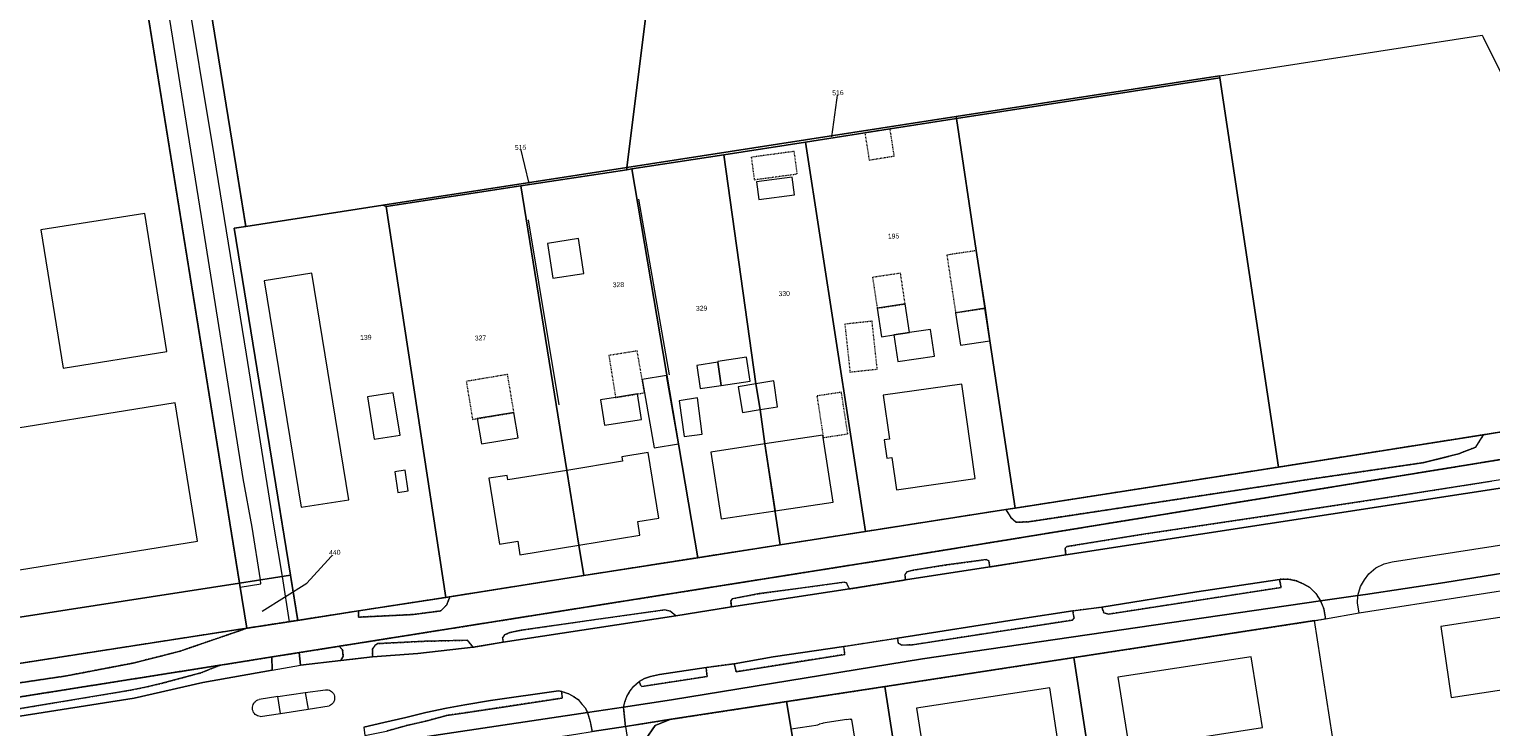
# Model space of a CAD drawing. Header units: millimetres. Extents: x -191 to 81095, y -508122 to 28741.
# Tile 235 of 251: x 5939 to 6148, y 9924 to 10024. Entities that reach past the tile are written whole.
import ezdxf

# ---------------------------------------------------------------- set-up
doc = ezdxf.new("R2010")
doc.units = ezdxf.units.MM
for name, pattern in [('VE22-087 DB - VST Hervest-Dorsten ALK VA2736$0$1', [0]), ('VE22-087 DB - VST Hervest-Dorsten ALK VA2736$0$2', [0.16, 0.06, -0.1]), ('VE22-087 DB - VST Hervest-Dorsten ALK VA2736$0$3', [0.26, 0.11, -0.15])]:
    doc.linetypes.add(name, pattern=pattern)
for name, color, linetype, lineweight in [('VE22-087 DB - VST Hervest-Dorsten ALK VA2736$0$AX_Flurstueck', 9, 'VE22-087 DB - VST Hervest-Dorsten ALK VA2736$0$1', 18), ('VE22-087 DB - VST Hervest-Dorsten ALK VA2736$0$AX_Gebaeude', 7, 'VE22-087 DB - VST Hervest-Dorsten ALK VA2736$0$1', 18), ('VE22-087 DB - VST Hervest-Dorsten ALK VA2736$0$AX_IndustrieUndGewerbeflaeche', 7, 'VE22-087 DB - VST Hervest-Dorsten ALK VA2736$0$1', 18), ('VE22-087 DB - VST Hervest-Dorsten ALK VA2736$0$AX_SonstigesBauwerkOderSonstigeEinrichtung', 7, 'VE22-087 DB - VST Hervest-Dorsten ALK VA2736$0$1', 18), ('VE22-087 DB - VST Hervest-Dorsten ALK VA2736$0$AX_Strassenverkehr', 7, 'VE22-087 DB - VST Hervest-Dorsten ALK VA2736$0$1', 18), ('VE22-087 DB - VST Hervest-Dorsten ALK VA2736$0$AX_Strassenverkehrsanlage', 7, 'VE22-087 DB - VST Hervest-Dorsten ALK VA2736$0$1', 18), ('VE22-087 DB - VST Hervest-Dorsten ALK VA2736$0$AX_Vegetationsmerkmal', 7, 'VE22-087 DB - VST Hervest-Dorsten ALK VA2736$0$1', 18), ('VE22-087 DB - VST Hervest-Dorsten ALK VA2736$0$AX_Weg', 7, 'VE22-087 DB - VST Hervest-Dorsten ALK VA2736$0$1', 18), ('VE22-087 DB - VST Hervest-Dorsten ALK VA2736$0$AX_Wohnbauflaeche', 7, 'VE22-087 DB - VST Hervest-Dorsten ALK VA2736$0$1', 18), ('VE22-087 DB - VST Hervest-Dorsten ALK VA2736$0$Flurgrenzen', 9, 'VE22-087 DB - VST Hervest-Dorsten ALK VA2736$0$1', 18)]:
    doc.layers.add(name, color=color, linetype=linetype, lineweight=lineweight)
doc.layers.add('XREF ALK Kataster', color=251, linetype='Continuous')
doc.styles.add('VE22-087 DB - VST Hervest-Dorsten ALK VA2736$0$0', font='arial.ttf')

# ---------------------------------------------------------------- blocks, each defined once
blk = doc.blocks.new('VE22-087 DB - VST Hervest-Dorsten ALK VA2736')
at = {"layer": 'VE22-087 DB - VST Hervest-Dorsten ALK VA2736$0$AX_Flurstueck', "linetype": 'VE22-087 DB - VST Hervest-Dorsten ALK VA2736$0$1', "lineweight": 13, "ltscale": 0.5}
for points in [[(5937.44, 10094.8, 0), (5937.14, 10090.24, 0), (5937.91, 10085.71, 0), (5939.77, 10081.51, 0), (5941.68, 10078.49, 0), (5944.3, 10076.04, 0), (5947.45, 10072.9, 0), (5949.09, 10068.79, 0), (5953.67, 10040.28, 0), (5969.12, 9944.24, 0), (5976.41, 9945.37, 0), (5968.36, 9995.05, 0), (5970, 9995.31, 0), (5962.5, 10041.87, 0), (5954.5, 10091.62, 0)], [(6028.01, 10079.05, 0), (6026.79, 10077.28, 0), (6026.14, 10075.39, 0), (6024.91, 10069.13, 0), (6025.04, 10067.46, 0), (6028.94, 10055.68, 0), (6029.34, 10055.05, 0), (6030.86, 10053.26, 0), (6029.86, 10046.47, 0), (6024.55, 10003.75, 0), (6071.64, 10011.02, 0), (6109.35, 10016.84, 0), (6146.93, 10022.65, 0), (6147.04, 10022.4, 0), (6161.59, 9993.12, 0), (6165.38, 9968.36, 0), (6176.38, 9970.08, 0), (6172.14, 10024.38, 0), (6160.81, 10042.39, 0), (6156.29, 10049.58, 0), (6157.4, 10054.45, 0), (6156.26, 10054.69, 0), (6135.83, 10058.57, 0)], [(6011.96, 10049.82, 0), (5962.5, 10041.87, 0), (5970, 9995.31, 0), (5989.61, 9998.35, 0), (6024.55, 10003.75, 0), (6029.86, 10046.47, 0)], [(5953.67, 10040.28, 0), (5922.88, 10035.32, 0), (5907.51, 10026.66, 0), (5905.63, 10025.6, 0), (5907.59, 10022.08, 0), (5866.39, 9999.19, 0), (5873.96, 9983.96, 0), (5891.29, 9949.08, 0), (5899.1, 9933.43, 0), (5969.12, 9944.24, 0)], [(6109.35, 10016.84, 0), (6071.64, 10011.02, 0), (6071.68, 10010.73, 0), (6109.37, 10016.57, 0)], [(6071.68, 10010.73, 0), (6074.53, 9991.83, 0), (6075.78, 9983.58, 0), (6076.48, 9978.92, 0), (6080.09, 9954.97, 0), (6117.78, 9960.85, 0), (6109.37, 10016.57, 0)], [(6071.64, 10011.02, 0), (6024.55, 10003.75, 0), (6024.51, 10003.41, 0), (6025.27, 10003.53, 0), (6038.39, 10005.56, 0), (6050.1, 10007.36, 0), (6058.59, 10008.69, 0), (6062.19, 10009.25, 0), (6071.68, 10010.73, 0)], [(6080.09, 9954.97, 0), (6076.48, 9978.92, 0), (6075.78, 9983.58, 0), (6074.53, 9991.83, 0), (6071.68, 10010.73, 0), (6062.19, 10009.25, 0), (6058.59, 10008.69, 0), (6050.1, 10007.36, 0), (6058.68, 9951.63, 0), (6078.76, 9954.77, 0)], [(6043, 9972.76, 0), (6043.6, 9969.08, 0), (6044.3, 9964.17, 0), (6046.48, 9949.71, 0), (6058.68, 9951.63, 0), (6050.1, 10007.36, 0), (6038.39, 10005.56, 0)], [(6044.3, 9964.17, 0), (6043.6, 9969.08, 0), (6043, 9972.76, 0), (6038.39, 10005.56, 0), (6025.27, 10003.53, 0), (6034.7, 9947.89, 0), (6046.48, 9949.71, 0)], [(6024.55, 10003.75, 0), (5989.61, 9998.35, 0), (5990.09, 9998.13, 0), (6009.37, 10001.11, 0), (6024.51, 10003.41, 0)], [(6025.27, 10003.53, 0), (6024.51, 10003.41, 0), (6009.37, 10001.11, 0), (6015.93, 9960.38, 0), (6017.66, 9949.67, 0), (6018.36, 9945.32, 0), (6034.7, 9947.89, 0)], [(6017.66, 9949.67, 0), (6015.93, 9960.38, 0), (6009.37, 10001.11, 0), (5990.09, 9998.13, 0), (5998.65, 9942.2, 0), (5999.22, 9942.29, 0), (6018.36, 9945.32, 0)], [(5989.61, 9998.35, 0), (5970, 9995.31, 0), (5968.36, 9995.05, 0), (5976.41, 9945.37, 0), (5977.45, 9938.92, 0), (5986.16, 9940.27, 0), (5998.65, 9942.2, 0), (5990.09, 9998.13, 0)], [(5976.41, 9945.37, 0), (5969.12, 9944.24, 0), (5970.16, 9937.79, 0), (5977.45, 9938.92, 0)], [(5969.12, 9944.24, 0), (5899.1, 9933.43, 0), (5902.19, 9927.25, 0), (5970.16, 9937.79, 0)], [(6122.92, 9938.88, 0), (6088.47, 9933.59, 0), (6094.9, 9892.05, 0), (6129.35, 9897.39, 0)], [(6088.47, 9933.59, 0), (6061.43, 9929.44, 0), (6067.88, 9887.86, 0), (6094.9, 9892.05, 0)], [(6061.43, 9929.44, 0), (6047.4, 9927.29, 0), (6048.03, 9923.34, 0), (6049.57, 9913.92, 0), (6051.31, 9902.86, 0), (6051.87, 9898.87, 0), (6054.63, 9899.29, 0), (6056.69, 9886.38, 0), (6067.88, 9887.86, 0)], [(6047.4, 9927.29, 0), (6030.85, 9924.76, 0), (6028.6, 9923.87, 0), (6027.18, 9921.86, 0), (6026.95, 9919.39, 0), (6030.55, 9896.53, 0), (6049.15, 9898.46, 0), (6049.28, 9898.48, 0), (6051.87, 9898.87, 0), (6051.31, 9902.86, 0), (6049.57, 9913.92, 0), (6048.03, 9923.34, 0)]]:
    blk.add_polyline3d(points, close=True, dxfattribs=at)
for points in [[(6053.87, 10008.12, 0), (6054.73, 10014.43, 0)], [(6010.57, 10001.44, 0), (6009.32, 10006.61, 0)], [(6151.16, 9966.12, 0), (6147.11, 9965.48, 0), (6117.78, 9960.85, 0), (6080.09, 9954.97, 0), (6078.76, 9954.77, 0), (6058.68, 9951.63, 0), (6046.48, 9949.71, 0), (6034.7, 9947.89, 0), (6018.36, 9945.32, 0), (5999.22, 9942.29, 0), (5998.65, 9942.2, 0), (5986.16, 9940.27, 0), (5977.45, 9938.92, 0), (5970.16, 9937.79, 0), (5902.19, 9927.25, 0), (5908.03, 9926.01, 0), (5915.46, 9924.44, 0), (5966.33, 9932.5, 0), (5973.74, 9933.68, 0), (5977.66, 9934.3, 0), (5983.37, 9935.21, 0), (6063.14, 9947.86, 0), (6188.55, 9968.29, 0)], [(6188.55, 9968.29, 0), (6063.14, 9947.86, 0), (5983.37, 9935.21, 0), (5977.66, 9934.3, 0), (5973.74, 9933.68, 0), (5966.33, 9932.5, 0), (5915.46, 9924.44, 0), (5764.61, 9902.39, 0), (5740.3, 9898.61, 0)], [(5684.62, 9874.38, 0), (5767.17, 9887.06, 0), (5857.8, 9900.94, 0), (5863.64, 9901.84, 0), (5888.77, 9905.68, 0), (5991.83, 9921.67, 0), (6018.91, 9925.74, 0), (6024.06, 9926.51, 0), (6030.92, 9927.54, 0), (6066.82, 9933.4, 0), (6123.78, 9941.7, 0), (6129.12, 9942.48, 0), (6130.22, 9942.64, 0), (6141.59, 9944.35, 0), (6203.21, 9954.25, 0)], [(6203.21, 9954.25, 0), (6141.59, 9944.35, 0), (6130.22, 9942.64, 0), (6129.12, 9942.48, 0), (6123.78, 9941.7, 0), (6066.82, 9933.4, 0), (6030.92, 9927.54, 0), (6024.06, 9926.51, 0), (6018.91, 9925.74, 0), (5991.83, 9921.67, 0), (5888.77, 9905.68, 0), (5863.64, 9901.84, 0), (5857.8, 9900.94, 0), (5767.17, 9887.06, 0), (5684.62, 9874.38, 0)], [(5932.05, 9909.43, 0), (5943.03, 9911.13, 0), (5958.93, 9913.6, 0), (5973.62, 9915.88, 0), (5975.58, 9916.18, 0), (5977.41, 9916.45, 0), (5981.54, 9917.05, 0), (5995.47, 9919.27, 0), (6003.39, 9920.5, 0), (6011.91, 9921.83, 0), (6017.22, 9922.65, 0), (6019.58, 9923.01, 0), (6024.33, 9923.75, 0), (6026.11, 9924.02, 0), (6030.85, 9924.76, 0), (6047.4, 9927.29, 0), (6061.43, 9929.44, 0), (6088.47, 9933.59, 0), (6122.92, 9938.88, 0), (6124.49, 9939.15, 0), (6129.3, 9939.99, 0), (6130.82, 9940.25, 0), (6192.14, 9949.78, 0)], [(5972.37, 9940.23, 0), (5978.75, 9944.26, 0), (5982.75, 9948.65, 0)], [(6027.18, 9921.86, 0), (6028.6, 9923.87, 0), (6030.85, 9924.76, 0), (6026.11, 9924.02, 0), (6024.33, 9923.75, 0), (6019.58, 9923.01, 0)]]:
    blk.add_polyline3d(points, dxfattribs=at)
at = {"layer": 'VE22-087 DB - VST Hervest-Dorsten ALK VA2736$0$AX_Gebaeude', "color": 7, "linetype": 'VE22-087 DB - VST Hervest-Dorsten ALK VA2736$0$1', "lineweight": 13, "ltscale": 0.5}
for points in [[(6048.18, 10002.36, 0), (6043.09, 10001.7, 0), (6043.42, 9999.14, 0), (6048.51, 9999.8, 0)], [(5940.71, 9994.79, 0), (5943.89, 9975, 0), (5958.74, 9977.38, 0), (5955.56, 9997.17, 0)], [(6017.61, 9993.56, 0), (6013.16, 9992.87, 0), (6013.93, 9987.89, 0), (6018.38, 9988.58, 0)], [(5984.74, 9956.16, 0), (5979.48, 9988.59, 0), (5972.66, 9987.51, 0), (5977.96, 9955.12, 0)], [(6064.35, 9984.2, 0), (6060.35, 9983.6, 0), (6060.97, 9979.51, 0), (6062.74, 9979.77, 0), (6064.96, 9980.11, 0)], [(6075.77, 9983.58, 0), (6071.57, 9982.95, 0), (6072.27, 9978.29, 0), (6076.48, 9978.92, 0)], [(6067.98, 9980.56, 0), (6064.96, 9980.11, 0), (6062.74, 9979.77, 0), (6063.31, 9975.96, 0), (6068.55, 9976.75, 0)], [(6037.55, 9975.85, 0), (6034.53, 9975.4, 0), (6035.01, 9972.09, 0), (6038.03, 9972.53, 0)], [(6041.66, 9976.58, 0), (6037.53, 9975.98, 0), (6037.55, 9975.85, 0), (6038.03, 9972.53, 0), (6042.17, 9973.14, 0)], [(6031.91, 9964.17, 0), (6030.21, 9973.96, 0), (6026.73, 9973.38, 0), (6027.06, 9971.48, 0), (6028.45, 9963.59, 0)], [(6043, 9972.76, 0), (6040.46, 9972.34, 0), (6041.06, 9968.67, 0), (6043.6, 9969.08, 0)], [(6046.11, 9969.49, 0), (6045.56, 9973.18, 0), (6043, 9972.76, 0), (6043.6, 9969.08, 0)], [(6074.37, 9959.21, 0), (6072.47, 9972.73, 0), (6061.22, 9971.15, 0), (6062.11, 9964.85, 0), (6061.34, 9964.74, 0), (6061.72, 9962.11, 0), (6062.47, 9962.21, 0), (6063.12, 9957.62, 0)], [(5992.09, 9965.43, 0), (5991.12, 9971.5, 0), (5987.41, 9970.91, 0), (5988.38, 9964.83, 0)], [(6026.05, 9971.32, 0), (6022.93, 9970.82, 0), (6020.77, 9970.47, 0), (6021.35, 9966.84, 0), (6026.63, 9967.69, 0)], [(6035.31, 9965.57, 0), (6034.65, 9970.75, 0), (6032.02, 9970.33, 0), (6032.74, 9965.21, 0)], [(5900.62, 9960.49, 0), (5903.82, 9940.7, 0), (5963.1, 9950.24, 0), (5959.92, 9970.03, 0)], [(6008.98, 9965.04, 0), (6008.38, 9968.66, 0), (6003.14, 9967.79, 0), (6003.73, 9964.18, 0)], [(6044.3, 9964.17, 0), (6036.57, 9963.01, 0), (6038.02, 9953.43, 0), (6045.74, 9954.6, 0)], [(6052.59, 9965.42, 0), (6044.3, 9964.17, 0), (6045.74, 9954.6, 0), (6054.06, 9955.85, 0), (6052.64, 9965.08, 0)], [(6029.09, 9953.54, 0), (6027.58, 9962.94, 0), (6023.81, 9962.33, 0), (6023.91, 9961.68, 0), (6015.93, 9960.38, 0), (6017.66, 9949.67, 0), (6026.4, 9951.1, 0), (6026.09, 9953.05, 0)], [(5991.32, 9960.19, 0), (5991.77, 9957.24, 0), (5993.26, 9957.46, 0), (5992.8, 9960.41, 0)], [(6007.5, 9959.01, 0), (6007.39, 9959.67, 0), (6004.8, 9959.26, 0), (6006.33, 9949.84, 0), (6008.92, 9950.26, 0), (6009.23, 9948.31, 0), (6017.66, 9949.67, 0), (6015.93, 9960.38, 0)], [(6161.61, 9930.8, 0), (6160.04, 9940.96, 0), (6140.99, 9938.04, 0), (6142.49, 9927.87, 0)], [(6113.87, 9933.69, 0), (6094.8, 9930.77, 0), (6096.39, 9920.64, 0), (6115.46, 9923.57, 0)], [(6082.57, 9919.13, 0), (6082.41, 9920.12, 0), (6086.36, 9920.72, 0), (6085.07, 9929.27, 0), (6066, 9926.35, 0), (6067.33, 9917.8, 0), (6071.3, 9918.4, 0), (6071.45, 9917.41, 0)], [(6052.06, 9924.02, 0), (6051.88, 9923.99, 0), (6051.89, 9923.93, 0), (6048.03, 9923.34, 0), (6049.57, 9913.92, 0), (6058.25, 9915.25, 0), (6056.71, 9924.74, 0), (6056.52, 9924.71, 0), (6056.51, 9924.77, 0), (6056, 9924.68, 0), (6055.99, 9924.74, 0), (6052.57, 9924.22, 0), (6052.58, 9924.16, 0), (6052.06, 9924.08, 0)]]:
    blk.add_polyline3d(points, close=True, dxfattribs=at)
at = {"layer": 'VE22-087 DB - VST Hervest-Dorsten ALK VA2736$0$AX_IndustrieUndGewerbeflaeche', "color": 253, "linetype": 'VE22-087 DB - VST Hervest-Dorsten ALK VA2736$0$1', "lineweight": 13, "ltscale": 0.5, "true_color": 0x999999}
blk.add_polyline3d([(5837.1, 10058.14, 0), (5859.11, 10013.85, 0), (5866.39, 9999.19, 0), (5873.96, 9983.96, 0), (5891.29, 9949.08, 0), (5899.1, 9933.43, 0), (5902.19, 9927.25, 0), (5970.16, 9937.79, 0), (5969.12, 9944.24, 0), (5953.67, 10040.28, 0)], dxfattribs=at)
at = {"layer": 'VE22-087 DB - VST Hervest-Dorsten ALK VA2736$0$AX_SonstigesBauwerkOderSonstigeEinrichtung', "color": 7, "linetype": 'VE22-087 DB - VST Hervest-Dorsten ALK VA2736$0$3', "lineweight": 13, "ltscale": 0.5}
for points in [[(6062.19, 10009.25, 0), (6058.59, 10008.69, 0), (6059.2, 10004.8, 0), (6062.8, 10005.37, 0)], [(6042.76, 10001.99, 0), (6048.92, 10002.82, 0), (6048.48, 10006.03, 0), (6042.33, 10005.2, 0)], [(6074.53, 9991.83, 0), (6070.32, 9991.2, 0), (6071.57, 9982.95, 0), (6075.77, 9983.58, 0)], [(6063.69, 9988.6, 0), (6059.69, 9988.01, 0), (6060.35, 9983.6, 0), (6064.35, 9984.2, 0)], [(6059.62, 9981.73, 0), (6055.72, 9981.31, 0), (6056.46, 9974.46, 0), (6060.36, 9974.88, 0)], [(6026.01, 9977.48, 0), (6021.96, 9976.83, 0), (6022.93, 9970.82, 0), (6026.05, 9971.32, 0), (6027.06, 9971.48, 0), (6026.73, 9973.38, 0)], [(6007.47, 9974.11, 0), (6001.56, 9973.12, 0), (6002.46, 9967.68, 0), (6003.14, 9967.79, 0), (6008.38, 9968.66, 0)], [(6055.23, 9971.56, 0), (6051.73, 9971.03, 0), (6052.59, 9965.42, 0), (6052.64, 9965.08, 0), (6056.15, 9965.62, 0)]]:
    blk.add_polyline3d(points, close=True, dxfattribs=at)
at = {"layer": 'VE22-087 DB - VST Hervest-Dorsten ALK VA2736$0$AX_Strassenverkehr', "color": 253, "linetype": 'VE22-087 DB - VST Hervest-Dorsten ALK VA2736$0$1', "lineweight": 13, "ltscale": 0.5, "true_color": 0x999999}
for points in [[(6190.04, 9966.86, 0), (6182.86, 9964.68, 0), (6178.83, 9963.61, 0), (6174.2, 9962.65, 0), (6169.9, 9962.04, 0), (6165.13, 9961.41, 0), (6148.29, 9958.86, 0), (6133.32, 9956.5, 0), (6116.65, 9953.96, 0), (6098.12, 9951.21, 0), (6087.49, 9949.48, 0), (6087.24, 9949.23, 0), (6087.32, 9948.31, 0), (6154.17, 9958.55, 0), (6169.39, 9960.88, 0), (6174.84, 9961.71, 0), (6178.41, 9962.44, 0), (6182.19, 9963.28, 0), (6186.96, 9964.51, 0), (6191.31, 9965.64, 0)], [(6075.93, 9947.62, 0), (6070.23, 9946.85, 0), (6065.52, 9946.11, 0), (6064.6, 9945.86, 0), (6064.32, 9945.48, 0), (6064.38, 9944.7, 0), (6076.45, 9946.57, 0), (6076.33, 9947.45, 0)], [(6055.62, 9944.4, 0), (6048.67, 9943.45, 0), (6043.46, 9942.74, 0), (6039.62, 9942.02, 0), (6039.39, 9941.73, 0), (6039.49, 9940.86, 0), (6056.38, 9943.41, 0), (6055.94, 9944.27, 0)], [(6117.93, 9944.79, 0), (6106.08, 9943.01, 0), (6092.48, 9940.79, 0), (6092.79, 9939.98, 0), (6093.47, 9939.81, 0), (6118.15, 9943.62, 0)], [(6029.97, 9940.44, 0), (6019.46, 9938.97, 0), (6009.41, 9937.51, 0), (6007.78, 9937.17, 0), (6007.04, 9936.84, 0), (6006.76, 9936.41, 0), (6006.85, 9935.82, 0), (6031.53, 9939.58, 0), (6030.74, 9940.24, 0)], [(6088.34, 9940.27, 0), (6080.86, 9939.14, 0), (6063.25, 9936.35, 0), (6063.37, 9935.66, 0), (6063.89, 9935.38, 0), (6065.42, 9935.41, 0), (6088.3, 9938.96, 0), (6088.52, 9939.24, 0)], [(5983.37, 9935.21, 0), (5977.66, 9934.3, 0), (5977.82, 9932.5, 0), (5983.63, 9933.19, 0), (5983.97, 9933.73, 0), (5983.87, 9934.68, 0)], [(6001.75, 9936.08, 0), (5995.56, 9935.92, 0), (5988.89, 9935.59, 0), (5988.48, 9935.31, 0), (5988.15, 9934.84, 0), (5988.13, 9933.72, 0), (5994.62, 9934.18, 0), (6002.53, 9935.07, 0)], [(6055.56, 9935.16, 0), (6045.45, 9933.7, 0), (6039.89, 9932.71, 0), (6040.16, 9931.57, 0), (6055.71, 9934.05, 0)], [(5973.74, 9933.68, 0), (5966.33, 9932.5, 0), (5963.59, 9931.4, 0), (5960.52, 9930.58, 0), (5957.84, 9929.86, 0), (5955.65, 9929.36, 0), (5953.53, 9928.93, 0), (5950.72, 9928.47, 0), (5935.19, 9925.87, 0), (5930.73, 9925.26, 0), (5930.55, 9925.1, 0), (5930.69, 9924.11, 0), (5954.05, 9927.78, 0), (5963.88, 9930.03, 0), (5973.78, 9931.78, 0)], [(6035.87, 9932.17, 0), (6029.22, 9931.17, 0), (6027.91, 9930.89, 0), (6027.04, 9930.6, 0), (6026.31, 9930.17, 0), (6026.48, 9929.66, 0), (6026.68, 9929.45, 0), (6036.03, 9930.89, 0)], [(6014.77, 9928.84, 0), (6005.03, 9927.46, 0), (6001.34, 9926.84, 0), (5998.74, 9926.33, 0), (5995.77, 9925.71, 0), (5992.9, 9925.04, 0), (5989.77, 9924.3, 0), (5986.88, 9923.63, 0), (5987.05, 9922.45, 0), (5990.16, 9923.07, 0), (5993.05, 9923.88, 0), (5995.97, 9924.55, 0), (5998.77, 9925.32, 0), (6001.44, 9925.7, 0), (6006.54, 9926.47, 0), (6015.27, 9927.8, 0), (6015.24, 9928.72, 0)]]:
    blk.add_polyline3d(points, close=True, dxfattribs=at)
blk.add_polyline3d([(6027.18, 9921.86, 0), (6028.6, 9923.87, 0), (6030.85, 9924.76, 0), (6026.11, 9924.02, 0), (6024.33, 9923.75, 0), (6019.58, 9923.01, 0)], dxfattribs=at)
at = {"layer": 'VE22-087 DB - VST Hervest-Dorsten ALK VA2736$0$AX_Strassenverkehrsanlage', "color": 7, "linetype": 'VE22-087 DB - VST Hervest-Dorsten ALK VA2736$0$1', "lineweight": 13, "ltscale": 0.5, "true_color": 0xf7f7f0}
for points in [[(6076.45, 9946.57, 0), (6087.32, 9948.31, 0)], [(6056.38, 9943.41, 0), (6064.38, 9944.7, 0)], [(6031.53, 9939.58, 0), (6039.49, 9940.86, 0)], [(6088.34, 9940.27, 0), (6092.48, 9940.79, 0)], [(6002.53, 9935.07, 0), (6006.85, 9935.82, 0)], [(6055.56, 9935.16, 0), (6063.25, 9936.35, 0)], [(5983.63, 9933.19, 0), (5988.13, 9933.72, 0)], [(5973.78, 9931.78, 0), (5977.82, 9932.5, 0)], [(6035.87, 9932.17, 0), (6039.89, 9932.71, 0)], [(5974.59, 9928.02, 0), (5978.5, 9928.59, 0), (5981.41, 9928.99, 0)], [(5978.5, 9928.59, 0), (5978.93, 9926.21, 0)], [(5981.41, 9928.99, 0), (5981.6, 9929, 0), (5981.79, 9928.97, 0), (5981.97, 9928.92, 0), (5982.14, 9928.84, 0), (5982.3, 9928.73, 0), (5982.44, 9928.59, 0), (5982.55, 9928.44, 0), (5982.64, 9928.27, 0), (5982.7, 9928.09, 0), (5982.73, 9927.9, 0), (5982.73, 9927.7, 0), (5982.7, 9927.51, 0), (5982.63, 9927.33, 0), (5982.54, 9927.16, 0), (5982.42, 9927.01, 0), (5982.28, 9926.88, 0), (5982.13, 9926.77, 0), (5981.95, 9926.69, 0)], [(6015.24, 9928.72, 0), (6016.22, 9928.39, 0), (6016.91, 9928.03, 0), (6017.58, 9927.58, 0), (6018.11, 9926.94, 0), (6018.62, 9926.34, 0), (6018.91, 9925.74, 0), (6019.31, 9924.45, 0), (6019.58, 9923.01, 0)], [(6024.33, 9923.75, 0), (6024.06, 9926.51, 0), (6024.24, 9927.28, 0), (6024.51, 9928.03, 0), (6025.01, 9928.85, 0), (6025.53, 9929.51, 0), (6026.31, 9930.17, 0)], [(5972.08, 9925.15, 0), (5971.89, 9925.19, 0), (5971.7, 9925.25, 0), (5971.53, 9925.34, 0), (5971.38, 9925.45, 0), (5971.24, 9925.59, 0), (5971.13, 9925.75, 0), (5971.05, 9925.93, 0), (5970.99, 9926.11, 0), (5970.96, 9926.3, 0), (5970.96, 9926.5, 0), (5971, 9926.69, 0), (5971.06, 9926.87, 0), (5971.15, 9927.04, 0), (5971.27, 9927.2, 0), (5971.41, 9927.33, 0), (5971.57, 9927.44, 0), (5971.75, 9927.53, 0), (5971.93, 9927.58, 0)], [(5972.08, 9925.15, 0), (5974.98, 9925.6, 0), (5974.59, 9928.02, 0), (5971.93, 9927.58, 0)], [(5974.98, 9925.6, 0), (5978.93, 9926.21, 0), (5981.95, 9926.69, 0)], [(6024.33, 9923.75, 0), (6027.35, 9904.14, 0), (6031.77, 9875.46, 0), (6036.23, 9846.54, 0), (6040.79, 9817.4, 0)]]:
    blk.add_polyline3d(points, dxfattribs=at)
at = {"layer": 'VE22-087 DB - VST Hervest-Dorsten ALK VA2736$0$AX_Vegetationsmerkmal', "color": 7, "linetype": 'VE22-087 DB - VST Hervest-Dorsten ALK VA2736$0$1', "lineweight": 13, "ltscale": 0.5}
for points in [[(5937.44, 10094.8, 0), (5937.14, 10090.24, 0), (5937.91, 10085.71, 0), (5939.77, 10081.51, 0), (5941.68, 10078.49, 0), (5944.3, 10076.04, 0), (5947.45, 10072.9, 0), (5949.09, 10068.79, 0), (5953.67, 10040.28, 0), (5969.12, 9944.24, 0), (5969.21, 9943.66, 0), (5972.19, 9944.16, 0), (5972.1, 9944.7, 0), (5970.92, 9952.24, 0), (5969.62, 9959.21, 0), (5963.68, 9996.73, 0), (5958.48, 10029.12, 0), (5952.39, 10067.6, 0), (5950.77, 10076.85, 0), (5948.51, 10082.08, 0), (5947.67, 10084.19, 0), (5938.2, 10086.15, 0), (5939.76, 10094.37, 0)], [(5951.37, 10083.24, 0), (5952.07, 10081.43, 0), (5953.59, 10077.78, 0), (5956.37, 10061.08, 0), (5961.16, 10031.47, 0), (5965.47, 10005.28, 0), (5970.09, 9977.01, 0), (5973.94, 9952.83, 0), (5975.21, 9945.18, 0), (5976.2, 9938.73, 0), (5977.45, 9938.92, 0), (5976.41, 9945.37, 0), (5968.36, 9995.05, 0), (5970, 9995.31, 0), (5962.5, 10041.87, 0), (5954.5, 10091.62, 0), (5952.84, 10091.93, 0), (5951.26, 10083.57, 0)], [(6117.78, 9960.85, 0), (6080.09, 9954.97, 0), (6078.76, 9954.77, 0), (6079.49, 9953.62, 0), (6080.26, 9952.97, 0), (6081.97, 9953.02, 0), (6122.54, 9959.16, 0), (6138.51, 9961.49, 0), (6143.51, 9962.75, 0), (6145.98, 9963.71, 0), (6147.11, 9965.48, 0)], [(5999.22, 9942.29, 0), (5998.65, 9942.2, 0), (5986.16, 9940.27, 0), (5986.15, 9939.38, 0), (5993.88, 9939.75, 0), (5997.92, 9940.28, 0), (5998.77, 9941.16, 0)], [(5970.16, 9937.79, 0), (5902.19, 9927.25, 0), (5908.03, 9926.01, 0), (5917.34, 9926.82, 0), (5919.24, 9927.36, 0), (5920.66, 9928.3, 0), (5921.92, 9928.81, 0), (5923.9, 9929.16, 0), (5925.5, 9928.95, 0), (5926.86, 9928.38, 0), (5944.27, 9930.96, 0), (5953.91, 9932.81, 0), (5960.58, 9934.5, 0)]]:
    blk.add_polyline3d(points, close=True, dxfattribs=at)
for points in [[(6030.66, 9974.04, 0), (6026.26, 9999.19, 0)], [(6010.42, 9996.23, 0), (6014.79, 9969.75, 0)]]:
    blk.add_polyline3d(points, dxfattribs=at)
at = {"layer": 'VE22-087 DB - VST Hervest-Dorsten ALK VA2736$0$AX_Weg', "color": 7, "linetype": 'VE22-087 DB - VST Hervest-Dorsten ALK VA2736$0$2', "lineweight": 13, "ltscale": 0.5}
for points in [[(5937.44, 10094.8, 0), (5937.14, 10090.24, 0), (5937.91, 10085.71, 0), (5939.77, 10081.51, 0), (5941.68, 10078.49, 0), (5944.3, 10076.04, 0), (5947.45, 10072.9, 0), (5949.09, 10068.79, 0), (5953.67, 10040.28, 0), (5969.12, 9944.24, 0), (5970.16, 9937.79, 0), (5977.45, 9938.92, 0), (5976.41, 9945.37, 0), (5968.36, 9995.05, 0), (5970, 9995.31, 0), (5962.5, 10041.87, 0), (5954.5, 10091.62, 0)], [(6117.78, 9960.85, 0), (6080.09, 9954.97, 0), (6078.76, 9954.77, 0), (6079.49, 9953.62, 0), (6080.26, 9952.97, 0), (6081.97, 9953.02, 0), (6122.54, 9959.16, 0), (6138.51, 9961.49, 0), (6143.51, 9962.75, 0), (6145.98, 9963.71, 0), (6147.11, 9965.48, 0)], [(6118.15, 9943.62, 0), (6093.47, 9939.81, 0), (6092.79, 9939.98, 0), (6092.48, 9940.79, 0), (6088.34, 9940.27, 0), (6088.52, 9939.24, 0), (6088.3, 9938.96, 0), (6065.42, 9935.41, 0), (6063.89, 9935.38, 0), (6063.37, 9935.66, 0), (6063.25, 9936.35, 0), (6055.56, 9935.16, 0), (6055.71, 9934.05, 0), (6040.16, 9931.57, 0), (6039.89, 9932.71, 0), (6035.87, 9932.17, 0), (6036.03, 9930.89, 0), (6026.68, 9929.45, 0), (6026.48, 9929.66, 0), (6026.31, 9930.17, 0), (6025.53, 9929.51, 0), (6025.01, 9928.85, 0), (6024.51, 9928.03, 0), (6024.24, 9927.28, 0), (6024.06, 9926.51, 0), (6024.33, 9923.75, 0), (6026.11, 9924.02, 0), (6030.85, 9924.76, 0), (6047.4, 9927.29, 0), (6061.43, 9929.44, 0), (6088.47, 9933.59, 0), (6122.92, 9938.88, 0), (6124.49, 9939.15, 0), (6124.27, 9940.57, 0), (6123.78, 9941.7, 0), (6123.12, 9942.77, 0), (6122.26, 9943.61, 0), (6121.31, 9944.17, 0), (6120.31, 9944.59, 0), (6119.13, 9944.83, 0), (6117.93, 9944.79, 0)], [(5999.22, 9942.29, 0), (5998.65, 9942.2, 0), (5986.16, 9940.27, 0), (5986.15, 9939.38, 0), (5993.88, 9939.75, 0), (5997.92, 9940.28, 0), (5998.77, 9941.16, 0)], [(5970.16, 9937.79, 0), (5902.19, 9927.25, 0), (5908.03, 9926.01, 0), (5917.34, 9926.82, 0), (5919.24, 9927.36, 0), (5920.66, 9928.3, 0), (5921.92, 9928.81, 0), (5923.9, 9929.16, 0), (5925.5, 9928.95, 0), (5926.86, 9928.38, 0), (5944.27, 9930.96, 0), (5953.91, 9932.81, 0), (5960.58, 9934.5, 0)]]:
    blk.add_polyline3d(points, close=True, dxfattribs=at)
for points in [[(5935.19, 9925.87, 0), (5950.72, 9928.47, 0), (5953.53, 9928.93, 0), (5955.65, 9929.36, 0), (5957.84, 9929.86, 0), (5960.52, 9930.58, 0), (5963.59, 9931.4, 0), (5966.33, 9932.5, 0), (5915.46, 9924.44, 0)], [(6019.58, 9923.01, 0), (6019.31, 9924.45, 0), (6018.91, 9925.74, 0), (6018.62, 9926.34, 0), (6018.11, 9926.94, 0), (6017.58, 9927.58, 0), (6016.91, 9928.03, 0), (6016.22, 9928.39, 0), (6015.24, 9928.72, 0), (6015.27, 9927.8, 0), (6006.54, 9926.47, 0), (6001.44, 9925.7, 0), (5998.77, 9925.32, 0), (5995.97, 9924.55, 0), (5993.05, 9923.88, 0), (5990.16, 9923.07, 0)]]:
    blk.add_polyline3d(points, dxfattribs=at)
at = {"layer": 'VE22-087 DB - VST Hervest-Dorsten ALK VA2736$0$AX_Wohnbauflaeche', "color": 253, "linetype": 'VE22-087 DB - VST Hervest-Dorsten ALK VA2736$0$1', "lineweight": 13, "ltscale": 0.5, "true_color": 0x999999}
blk.add_polyline3d([(6109.37, 10016.57, 0), (6109.35, 10016.84, 0), (6071.64, 10011.02, 0), (6071.68, 10010.73, 0), (6074.53, 9991.83, 0), (6075.78, 9983.58, 0), (6076.48, 9978.92, 0), (6080.09, 9954.97, 0), (6117.78, 9960.85, 0)], close=True, dxfattribs=at)
blk.add_polyline3d([(6129.35, 9897.39, 0), (6122.92, 9938.88, 0), (6088.47, 9933.59, 0), (6061.43, 9929.44, 0), (6047.4, 9927.29, 0), (6030.85, 9924.76, 0), (6028.6, 9923.87, 0), (6027.18, 9921.86, 0)], dxfattribs=at)
at = {"layer": 'VE22-087 DB - VST Hervest-Dorsten ALK VA2736$0$AX_Flurstueck', "char_height": 0.7, "attachment_point": 2, "rotation": 1.5895, "style": 'VE22-087 DB - VST Hervest-Dorsten ALK VA2736$0$0', "bg_fill": 3, "box_fill_scale": 1, "bg_fill_color": 256, "bg_fill_transparency": 0}
for s, insert in [('516', (6054.72, 10014.78)), ('515', (6009.31, 10006.96)), ('195', (6062.68, 9994.26)), ('328', (6023.32, 9987.31)), ('330', (6047.04, 9986.04)), ('329', (6035.22, 9983.94)), ('139', (5987.18, 9979.77)), ('327', (6003.59, 9979.69)), ('440', (5982.74, 9949))]:
    blk.add_mtext(s, dxfattribs=dict(at, insert=insert))
at = {"layer": 'VE22-087 DB - VST Hervest-Dorsten ALK VA2736$0$AX_IndustrieUndGewerbeflaeche', "color": 253, "linetype": 'VE22-087 DB - VST Hervest-Dorsten ALK VA2736$0$1', "lineweight": 13, "ltscale": 0.5, "true_color": 0x999999}
blk.add_polyline3d([(5962.5, 10041.87, 0), (5970, 9995.31, 0), (5989.61, 9998.35, 0), (5990.09, 9998.13, 0), (6009.37, 10001.11, 0), (6024.51, 10003.41, 0), (6025.27, 10003.53, 0), (6038.39, 10005.56, 0), (6050.1, 10007.36, 0), (6058.59, 10008.69, 0), (6062.19, 10009.25, 0), (6071.68, 10010.73, 0), (6071.64, 10011.02, 0), (6109.35, 10016.84, 0), (6109.37, 10016.57, 0), (6117.78, 9960.85, 0), (6147.11, 9965.48, 0), (6151.16, 9966.12, 0)], dxfattribs=at)
blk.add_polyline3d([(5990.09, 9998.13, 0), (5989.61, 9998.35, 0), (5970, 9995.31, 0), (5968.36, 9995.05, 0), (5976.41, 9945.37, 0), (5977.45, 9938.92, 0), (5986.16, 9940.27, 0), (5998.65, 9942.2, 0)], close=True, dxfattribs=at)
at = {"layer": 'VE22-087 DB - VST Hervest-Dorsten ALK VA2736$0$AX_Strassenverkehr', "color": 253, "linetype": 'VE22-087 DB - VST Hervest-Dorsten ALK VA2736$0$1', "lineweight": 13, "ltscale": 0.5, "true_color": 0x999999}
for points in [[(6154.17, 9958.55, 0), (6087.32, 9948.31, 0), (6076.45, 9946.57, 0), (6064.38, 9944.7, 0), (6056.38, 9943.41, 0), (6039.49, 9940.86, 0), (6031.53, 9939.58, 0), (6006.85, 9935.82, 0), (6002.53, 9935.07, 0), (5994.62, 9934.18, 0), (5988.13, 9933.72, 0), (5983.63, 9933.19, 0), (5977.82, 9932.5, 0), (5977.66, 9934.3, 0), (5973.74, 9933.68, 0), (5973.78, 9931.78, 0), (5963.88, 9930.03, 0), (5954.05, 9927.78, 0), (5930.69, 9924.11, 0)], [(5986.88, 9923.63, 0), (5989.77, 9924.3, 0), (5992.9, 9925.04, 0), (5995.77, 9925.71, 0), (5998.74, 9926.33, 0), (6001.34, 9926.84, 0), (6005.03, 9927.46, 0), (6014.77, 9928.84, 0), (6015.24, 9928.72, 0), (6016.22, 9928.39, 0), (6016.91, 9928.03, 0), (6017.58, 9927.58, 0), (6018.11, 9926.94, 0), (6018.62, 9926.34, 0), (6018.91, 9925.74, 0), (6019.31, 9924.45, 0), (6019.58, 9923.01, 0), (6024.33, 9923.75, 0), (6024.06, 9926.51, 0), (6024.24, 9927.28, 0), (6024.51, 9928.03, 0), (6025.01, 9928.85, 0), (6025.53, 9929.51, 0), (6026.31, 9930.17, 0), (6027.04, 9930.6, 0), (6027.91, 9930.89, 0), (6029.22, 9931.17, 0), (6035.87, 9932.17, 0), (6039.89, 9932.71, 0), (6045.45, 9933.7, 0), (6055.56, 9935.16, 0), (6063.25, 9936.35, 0), (6080.86, 9939.14, 0), (6088.34, 9940.27, 0), (6092.48, 9940.79, 0), (6106.08, 9943.01, 0), (6117.93, 9944.79, 0), (6119.13, 9944.83, 0), (6120.31, 9944.59, 0), (6121.31, 9944.17, 0), (6122.26, 9943.61, 0), (6123.12, 9942.77, 0), (6123.78, 9941.7, 0), (6124.27, 9940.57, 0), (6124.49, 9939.15, 0), (6129.3, 9939.99, 0), (6129.09, 9941.37, 0), (6129.12, 9942.48, 0), (6129.48, 9943.77, 0), (6130.08, 9944.71, 0), (6130.68, 9945.59, 0), (6131.71, 9946.46, 0), (6132.91, 9947.03, 0), (6134.04, 9947.31, 0), (6160.15, 9951.37, 0)]]:
    blk.add_polyline3d(points, dxfattribs=at)
at = {"layer": 'VE22-087 DB - VST Hervest-Dorsten ALK VA2736$0$AX_Weg', "color": 7, "linetype": 'VE22-087 DB - VST Hervest-Dorsten ALK VA2736$0$2', "lineweight": 13, "ltscale": 0.5}
for points in [[(6151.16, 9966.12, 0), (6147.11, 9965.48, 0), (6145.98, 9963.71, 0), (6143.51, 9962.75, 0), (6138.51, 9961.49, 0), (6122.54, 9959.16, 0), (6081.97, 9953.02, 0), (6080.26, 9952.97, 0), (6079.49, 9953.62, 0), (6078.76, 9954.77, 0), (6058.68, 9951.63, 0), (6046.48, 9949.71, 0), (6034.7, 9947.89, 0), (6018.36, 9945.32, 0), (5999.22, 9942.29, 0), (5998.77, 9941.16, 0), (5997.92, 9940.28, 0), (5993.88, 9939.75, 0), (5986.15, 9939.38, 0), (5986.16, 9940.27, 0), (5977.45, 9938.92, 0), (5970.16, 9937.79, 0), (5960.58, 9934.5, 0), (5953.91, 9932.81, 0), (5944.27, 9930.96, 0), (5926.86, 9928.38, 0)], [(5915.46, 9924.44, 0), (5966.33, 9932.5, 0), (5973.74, 9933.68, 0), (5977.66, 9934.3, 0), (5983.37, 9935.21, 0), (6063.14, 9947.86, 0), (6188.55, 9968.29, 0)], [(6188.55, 9968.29, 0), (6063.14, 9947.86, 0), (5983.37, 9935.21, 0), (5983.87, 9934.68, 0), (5983.97, 9933.73, 0), (5983.63, 9933.19, 0), (5988.13, 9933.72, 0), (5988.15, 9934.84, 0), (5988.48, 9935.31, 0), (5988.89, 9935.59, 0), (5995.56, 9935.92, 0), (6001.75, 9936.08, 0), (6002.53, 9935.07, 0), (6006.85, 9935.82, 0), (6006.76, 9936.41, 0), (6007.04, 9936.84, 0), (6007.78, 9937.17, 0), (6009.41, 9937.51, 0), (6019.46, 9938.97, 0), (6029.97, 9940.44, 0), (6030.74, 9940.24, 0), (6031.53, 9939.58, 0), (6039.49, 9940.86, 0), (6039.39, 9941.73, 0), (6039.62, 9942.02, 0), (6043.46, 9942.74, 0), (6048.67, 9943.45, 0), (6055.62, 9944.4, 0), (6055.94, 9944.27, 0), (6056.38, 9943.41, 0), (6064.38, 9944.7, 0), (6064.32, 9945.48, 0), (6064.6, 9945.86, 0), (6065.52, 9946.11, 0), (6070.23, 9946.85, 0), (6075.93, 9947.62, 0), (6076.33, 9947.45, 0), (6076.45, 9946.57, 0), (6087.32, 9948.31, 0), (6087.24, 9949.23, 0), (6087.49, 9949.48, 0), (6098.12, 9951.21, 0), (6116.65, 9953.96, 0), (6133.32, 9956.5, 0), (6148.29, 9958.86, 0)]]:
    blk.add_polyline3d(points, dxfattribs=at)
at = {"layer": 'VE22-087 DB - VST Hervest-Dorsten ALK VA2736$0$AX_Wohnbauflaeche', "color": 253, "linetype": 'VE22-087 DB - VST Hervest-Dorsten ALK VA2736$0$1', "lineweight": 13, "ltscale": 0.5, "true_color": 0x999999}
blk.add_polyline3d([(6038.39, 10005.56, 0), (6025.27, 10003.53, 0), (6024.51, 10003.41, 0), (6009.37, 10001.11, 0), (5990.09, 9998.13, 0), (5998.65, 9942.2, 0), (5999.22, 9942.29, 0), (6018.36, 9945.32, 0), (6034.7, 9947.89, 0), (6046.48, 9949.71, 0), (6058.68, 9951.63, 0), (6078.76, 9954.77, 0), (6080.09, 9954.97, 0), (6076.48, 9978.92, 0), (6075.78, 9983.58, 0), (6074.53, 9991.83, 0), (6071.68, 10010.73, 0), (6062.19, 10009.25, 0), (6058.59, 10008.69, 0), (6050.1, 10007.36, 0)], close=True, dxfattribs=at)
at = {"layer": 'VE22-087 DB - VST Hervest-Dorsten ALK VA2736$0$Flurgrenzen', "ltscale": 0.5}
for points in [[(5837.1, 10058.14, 0), (5859.11, 10013.85, 0), (5866.39, 9999.19, 0), (5873.96, 9983.96, 0), (5891.29, 9949.08, 0), (5899.1, 9933.43, 0), (5902.19, 9927.25, 0), (5908.03, 9926.01, 0), (5915.46, 9924.44, 0), (5966.33, 9932.5, 0), (5973.74, 9933.68, 0), (5977.66, 9934.3, 0), (5983.37, 9935.21, 0), (6063.14, 9947.86, 0), (6188.55, 9968.29, 0)], [(6188.55, 9968.29, 0), (6063.14, 9947.86, 0), (5983.37, 9935.21, 0), (5977.66, 9934.3, 0), (5973.74, 9933.68, 0), (5966.33, 9932.5, 0), (5915.46, 9924.44, 0), (5764.61, 9902.39, 0), (5740.3, 9898.61, 0)]]:
    blk.add_polyline3d(points, dxfattribs=at)

msp = doc.modelspace()

# ---------------------------------------------------------------- block references
at = {"layer": 'XREF ALK Kataster', "color": 251}
msp.add_blockref('VE22-087 DB - VST Hervest-Dorsten ALK VA2736', (0, 0), dxfattribs=at)

doc.saveas('drawing.dxf')
